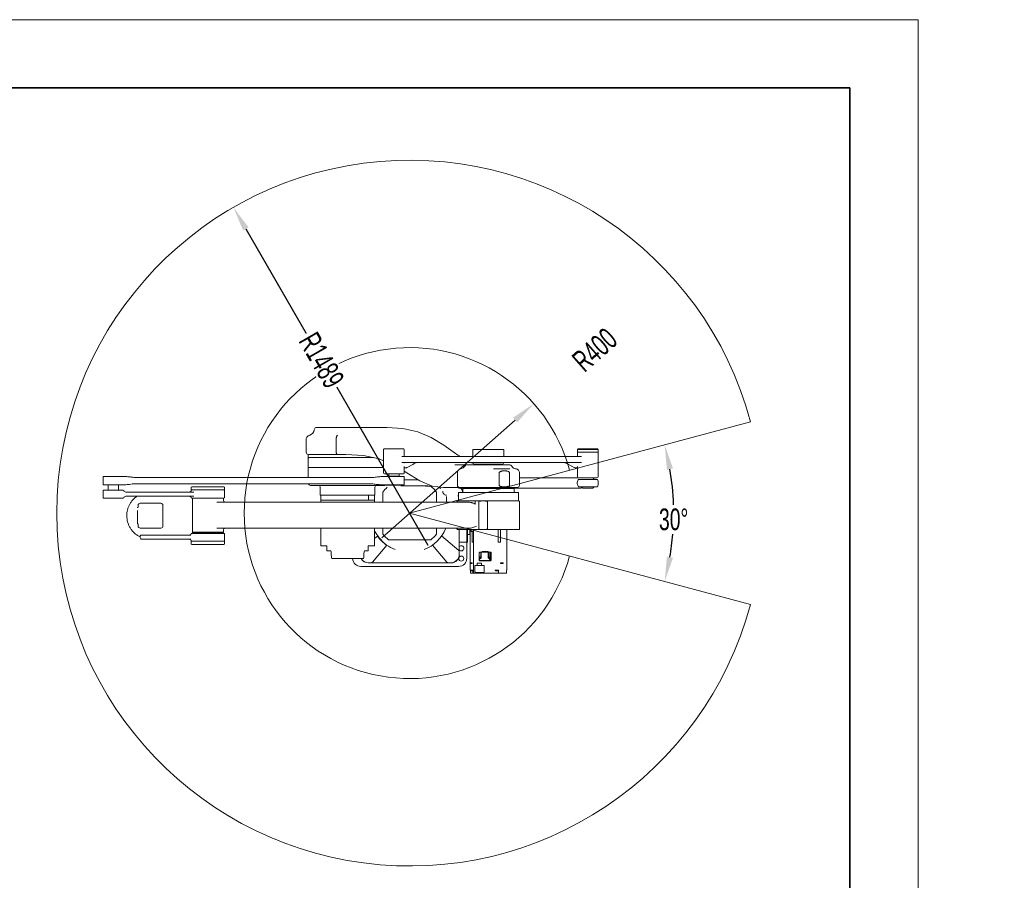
# Model space of a CAD drawing. Header units: millimetres. Extents: x -2477 to 2632, y -1575 to 1890.
# Tile 9 of 9: x 252 to 2632, y -190 to 1890. Entities that reach past the tile are written whole.
import ezdxf

# ---------------------------------------------------------------- set-up
doc = ezdxf.new("R2010")
doc.units = ezdxf.units.MM
doc.header["$PDSIZE"] = -5
doc.layers.get('0').update_dxf_attribs({"lineweight": 35})
for name, color, linetype, lineweight in [('02___PRT_ALL_AXES', 7, 'Continuous', 18), ('尺寸线层', 3, 'Continuous', 18), ('粗实线层', 7, 'Continuous', 35), ('细实线层', 7, 'Continuous', 18)]:
    doc.layers.add(name, color=color, linetype=linetype, lineweight=lineweight)
doc.styles.add('标准', font='txt', dxfattribs={"width": 0.667})
doc.dimstyles.new('标准', dxfattribs={"dimscale": 15, "dimtxt": 3.5, "dimasz": 4, "dimexe": 2, "dimexo": 0, "dimtad": 1, "dimdsep": 46, "dimtxsty": '标准', "dimblk": '_CAXARROW', "dimcen": 0, "dimdle": 6, "dimazin": 2, "dimtfac": 0.707107, "dimtdec": 3, "dimtmove": 2, "dimatfit": 3, "dimfxl": 1, "dimfrac": 2, "dimtolj": 1, "dimarcsym": 1})

# ---------------------------------------------------------------- blocks, each defined once
blk = doc.blocks.new('*X26')
at = {"layer": '粗实线层'}
for p, q in [((138.5, 95), (-138.5, 95)), ((138.5, -95), (138.5, 95))]:
    blk.add_line(p, q, dxfattribs=at)
at = {"layer": '细实线层'}
for p, q in [((148.5, 105), (-148.5, 105)), ((148.5, -105), (148.5, 105))]:
    blk.add_line(p, q, dxfattribs=at)
blk = doc.blocks.new('_CAXARROW')
blk.add_hatch(color=0).paths.add_polyline_path([(0, 0), (-1, 0.125), (-1, -0.125)], flags=0)
blk = doc.blocks.new('*D47')
at = {"layer": 'Defpoints', "color": 0, "transparency": 16777216}
for p in [(2631.6, 1082.5), (1830, 753), (1194.3, 697.4), (1194.3, 697.4), (2631.6, 312.3)]:
    blk.add_point(p, dxfattribs=at)
at = {"layer": '尺寸线层', "color": 0, "linetype": 'Continuous', "lineweight": -2, "transparency": 16777216}
for start, end in [(1.8062, 9.6108), (350.3892, 355.4037)]:
    blk.add_arc((1194.3, 697.4), 638.1, start, end, dxfattribs=at)
at = {"layer": '尺寸线层', "color": 0, "lineweight": -2, "transparency": 16777216, "xscale": 60, "yscale": 60, "zscale": 60}
for p, rotation in [((1810.7, 862.5), 102.3054065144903), ((1810.7, 532.2), 257.6945934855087)]:
    blk.add_blockref('_CAXARROW', p, dxfattribs=dict(at, rotation=rotation))
at = {"layer": '尺寸线层', "color": 0, "transparency": 16777216, "insert": (1832.3, 681.9), "char_height": 52.5, "attachment_point": 5, "style": '标准', "bg_fill": 3, "box_fill_scale": 1.1, "bg_fill_color": 256, "bg_fill_true_color": 13158600, "bg_fill_transparency": 0}
blk.add_mtext('\\A1;30°', dxfattribs=at)
blk = doc.blocks.new('*D48')
at = {"layer": 'Defpoints', "color": 0, "transparency": 16777216}
for p in [(1494.3, 962), (1194.3, 697.4)]:
    blk.add_point(p, dxfattribs=at)
at = {"layer": '尺寸线层', "color": 0, "linetype": 'Continuous', "lineweight": -2, "transparency": 16777216}
blk.add_line((1126.8, 637.9), (1449.3, 922.3), dxfattribs=at)
at = {"layer": '尺寸线层', "color": 0, "lineweight": -2, "transparency": 16777216, "xscale": 60, "yscale": 60, "zscale": 60, "rotation": 41.41767303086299}
blk.add_blockref('_CAXARROW', (1494.3, 962), dxfattribs=at)
at = {"layer": '尺寸线层', "color": 0, "transparency": 16777216, "insert": (1641.7, 1092), "char_height": 52.5, "attachment_point": 5, "rotation": 41.4177, "style": '标准', "bg_fill": 3, "box_fill_scale": 1.1, "bg_fill_color": 256, "bg_fill_true_color": 13158600, "bg_fill_transparency": 0}
blk.add_mtext('\\A1;R400', dxfattribs=at)
blk = doc.blocks.new('*D46')
at = {"layer": 'Defpoints', "color": 0, "transparency": 16777216}
for p in [(768.3, 1436.3), (1194.3, 697.4)]:
    blk.add_point(p, dxfattribs=at)
at = {"layer": '尺寸线层', "color": 0, "linetype": 'Continuous', "lineweight": -2, "transparency": 16777216}
for p, q in [((798.2, 1384.3), (946.4, 1127.3)), ((1239.3, 619.4), (1016.2, 1006.4))]:
    blk.add_line(p, q, dxfattribs=at)
at = {"layer": '尺寸线层', "color": 0, "lineweight": -2, "transparency": 16777216, "xscale": 60, "yscale": 60, "zscale": 60, "rotation": 119.9679572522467}
blk.add_blockref('_CAXARROW', (768.3, 1436.3), dxfattribs=at)
at = {"layer": '尺寸线层', "color": 0, "transparency": 16777216, "insert": (981.3, 1066.9), "char_height": 52.5, "attachment_point": 5, "rotation": 299.968, "style": '标准', "bg_fill": 3, "box_fill_scale": 1.1, "bg_fill_color": 256, "bg_fill_true_color": 13158600, "bg_fill_transparency": 0}
blk.add_mtext('\\A1;R1489', dxfattribs=at)

msp = doc.modelspace()

# ---------------------------------------------------------------- linework, layer by layer
at = {"layer": '02___PRT_ALL_AXES', "color": 7, "linetype": 'Continuous'}
for p, q in [((969.115, 904.389), (1138.753, 904.389)), ((1138.753, 904.389), (1138.753, 904.389)), ((944.326, 844.389), (944.326, 875.588)), ((1016.969, 844.389), (1016.969, 875.678)), ((949.326, 831.389), (949.326, 839.389)), ((1040.37, 839.389), (949.326, 839.389)), ((1132.314, 852.389), (1131.314, 851.389)), ((1131.314, 851.389), (1131.314, 794.389)), ((1132.315, 852.389), (1139.255, 852.389)), ((1139.271, 852.389), (1180.314, 852.389)), ((1175.125, 834.389), (1609.274, 834.389)), ((1180.314, 852.389), (1181.314, 851.389)), ((1181.314, 851.389), (1181.314, 834.389)), ((1305.243, 841.766), (1305.247, 841.764)), ((1315.23, 834.389), (1313.741, 835.503)), ((1313.741, 835.503), (1313.741, 835.503)), ((1347.21, 835.11), (1347.029, 834.872)), ((1422.21, 851.389), (1347.21, 851.389)), ((1347.21, 851.389), (1347.21, 834.389)), ((1422.21, 851.389), (1422.21, 834.389)), ((1601.019, 852.389), (1600.019, 851.389)), ((1600.019, 851.389), (1650.019, 851.389)), ((1600.019, 851.389), (1600.019, 834.389)), ((1650.019, 844.389), (1600.026, 844.389)), ((1601.02, 852.389), (1607.96, 852.389)), ((1608.053, 852.389), (1607.975, 852.389)), ((1608.053, 852.389), (1610.673, 852.389)), ((1610.673, 852.389), (1641.9, 852.389)), ((1643.858, 852.389), (1641.9, 852.389)), ((1643.858, 852.389), (1649.019, 852.389)), ((1649.019, 852.389), (1650.019, 851.389)), ((1650.019, 851.389), (1650.019, 785.389)), ((950.326, 831.389), (949.326, 830.389)), ((949.326, 830.389), (949.326, 808.389)), ((949.327, 831.389), (1106.588, 831.389)), ((1095.525, 831.389), (1097.206, 831.389)), ((1609.274, 819.389), (1175.125, 819.389)), ((1181.314, 809.557), (1181.311, 809.889)), ((1181.314, 809.56), (1181.314, 794.389)), ((1188.494, 807.99), (1202.223, 815.236)), ((1303.798, 814.389), (1436.031, 814.389)), ((1328.517, 811.987), (1328.517, 811.987)), ((1347.787, 817.503), (1342.271, 819.389)), ((1347.316, 818.517), (1347.326, 818.492)), ((1347.325, 818.496), (1347.327, 818.492)), ((1347.944, 817.466), (1347.787, 817.503)), ((1417.227, 815.389), (1351.953, 815.389)), ((1359.89, 815), (1357.211, 815.42)), ((1360.21, 814.97), (1359.89, 815)), ((1360.21, 814.389), (1360.21, 815.389)), ((1395.352, 814.389), (1395.352, 815.389)), ((1399.596, 814.389), (1399.596, 815.389)), ((1409.21, 814.389), (1409.21, 815.389)), ((1577.881, 815.218), (1592.045, 807.972)), ((454.128, 785.689), (453.128, 784.689)), ((503.666, 785.689), (454.129, 785.689)), ((950.326, 807.389), (949.326, 808.389)), ((949.326, 807.389), (949.326, 783.189)), ((949.328, 807.389), (1131.314, 807.389)), ((1180.313, 785.689), (1130.776, 785.689)), ((1133.314, 792.389), (1179.315, 792.389)), ((1143.814, 792.389), (1143.814, 786.889)), ((1144.314, 786.389), (1143.814, 786.889)), ((1168.314, 786.389), (1144.315, 786.389)), ((1146.314, 786.389), (1146.314, 785.689)), ((1166.314, 786.389), (1166.314, 785.689)), ((1168.314, 786.389), (1168.814, 786.889)), ((1168.814, 792.389), (1168.814, 786.889)), ((1180.314, 785.689), (1181.314, 784.689)), ((1181.314, 806.889), (1184.065, 806.889)), ((1309.71, 764.389), (1309.71, 794.82)), ((1309.71, 794.82), (1309.71, 794.82)), ((1317.903, 804.659), (1317.896, 804.658)), ((1317.896, 804.658), (1317.896, 804.658)), ((1397.164, 804.389), (1436.078, 804.389)), ((1410.485, 764.389), (1410.485, 794.389)), ((1435.915, 764.389), (1435.915, 794.389)), ((1450.509, 804.434), (1450.509, 804.434)), ((1459.71, 764.389), (1459.71, 794.461)), ((1596.536, 806.889), (1600.019, 806.889)), ((1600.019, 807.26), (1600.019, 785.389)), ((453.128, 784.689), (453.128, 766.689)), ((454.128, 765.689), (453.128, 766.689)), ((454.129, 765.689), (498.857, 765.689)), ((465.628, 753.189), (465.628, 765.689)), ((490.628, 753.189), (490.628, 765.689)), ((1099.822, 783.189), (530.749, 783.189)), ((530.749, 768.189), (1099.822, 768.189)), ((1134.324, 764.389), (954.327, 764.389)), ((1130.776, 765.689), (1180.313, 765.689)), ((1137.814, 765.689), (1137.814, 764.689)), ((1174.814, 764.689), (1137.815, 764.689)), ((1236.326, 763.389), (1172.719, 763.389)), ((1174.814, 765.689), (1174.814, 764.689)), ((1180.314, 765.689), (1181.314, 766.689)), ((1181.314, 766.689), (1181.314, 784.689)), ((1215.223, 777.389), (1181.314, 777.389)), ((1232.326, 762.389), (1245.132, 762.389)), ((1603.019, 782.389), (1459.71, 782.389)), ((1599.888, 773.438), (1601.239, 777.603)), ((1599.888, 766.34), (1601.239, 762.176)), ((1601.696, 778.889), (1601.239, 777.603)), ((1601.696, 778.889), (1648.343, 778.889)), ((1647.019, 782.389), (1603.019, 782.389)), ((454.128, 753.189), (453.128, 752.189)), ((453.128, 752.189), (453.128, 734.189)), ((454.129, 753.189), (502.211, 753.189)), ((502.212, 753.189), (503.198, 752.356)), ((507.943, 748.191), (508.077, 748.189)), ((508.077, 738.189), (507.952, 738.188)), ((508.077, 748.189), (672.882, 748.189)), ((672.882, 738.189), (508.077, 738.189)), ((667.44, 753.189), (666.454, 752.356)), ((667.524, 761.189), (666.524, 760.189)), ((666.524, 760.189), (666.524, 753.689)), ((667.024, 753.189), (666.524, 753.689)), ((746.524, 753.689), (666.524, 753.689)), ((667.524, 761.189), (745.524, 761.189)), ((745.524, 761.189), (746.524, 760.189)), ((745.524, 753.189), (746.524, 752.189)), ((746.024, 753.189), (746.524, 753.689)), ((746.524, 760.189), (746.524, 753.689)), ((746.524, 752.189), (746.524, 734.189)), ((978.326, 740.389), (978.326, 760.389)), ((978.326, 740.389), (1110.326, 740.389)), ((979.326, 728.389), (979.326, 740.389)), ((1095.075, 740.056), (1095.132, 739.889)), ((1095.132, 728.389), (1095.132, 740.389)), ((1109.326, 728.389), (1109.326, 740.389)), ((1110.326, 740.389), (1110.326, 760.389)), ((1129.326, 723.689), (1129.326, 748.195)), ((1259.326, 748.195), (1259.326, 723.689)), ((1276.498, 759.389), (1454.709, 759.389)), ((1283.126, 737.86), (1283.126, 723.689)), ((1312.21, 747.189), (1457.21, 747.189)), ((1312.21, 747.189), (1312.21, 727.189)), ((1322.96, 757.389), (1312.299, 757.389)), ((1322.71, 757.189), (1446.71, 757.189)), ((1322.71, 757.189), (1322.71, 747.189)), ((1322.96, 759.389), (1322.96, 757.189)), ((1446.46, 759.389), (1446.46, 757.189)), ((1608.436, 757.389), (1446.46, 757.389)), ((1446.71, 757.189), (1446.71, 747.189)), ((1457.21, 747.189), (1457.21, 727.189)), ((1648.343, 760.889), (1601.696, 760.889)), ((1612.822, 757.389), (1637.217, 757.389)), ((454.128, 733.189), (453.128, 734.189)), ((454.128, 733.189), (502.212, 733.189)), ((502.212, 733.189), (503.198, 734.022)), ((537.901, 711.189), (537.901, 716.189)), ((579.105, 721.189), (542.9, 721.189)), ((579.228, 721.189), (592.893, 721.189)), ((597.892, 716.189), (597.892, 710.189)), ((597.997, 716.189), (597.997, 666.189)), ((667.44, 733.189), (666.454, 734.022)), ((745.523, 733.189), (667.441, 733.189)), ((669.024, 651.189), (669.024, 733.189)), ((727.97, 723.689), (1337.178, 723.689)), ((744.024, 728.689), (744.024, 733.189)), ((745.524, 733.189), (746.524, 734.189)), ((979.326, 728.389), (979.326, 723.689)), ((979.326, 728.389), (1109.326, 728.389)), ((1109.326, 723.689), (1109.326, 728.389)), ((1308.71, 723.689), (1308.71, 725.189)), ((1310.712, 727.189), (1457.71, 727.189)), ((1352.378, 725.189), (1352.378, 718.689)), ((1361.417, 659.189), (1361.417, 725.189)), ((1382.643, 659.189), (1382.643, 725.189)), ((1459.71, 659.189), (1459.71, 725.189)), ((536.278, 672.189), (536.278, 704.022)), ((537.901, 666.189), (537.901, 671.189)), ((542.9, 661.189), (592.893, 661.189)), ((546.106, 644.189), (665.712, 644.189)), ((667.44, 649.189), (666.454, 648.356)), ((666.454, 648.356), (682.517, 648.356)), ((667.441, 649.189), (745.523, 649.189)), ((744.023, 651.189), (669.026, 651.189)), ((682.517, 648.356), (683.108, 649.189)), ((683.489, 649.189), (682.949, 648.189)), ((682.949, 648.189), (746.524, 648.189)), ((687.524, 649.189), (687.524, 651.189)), ((725.524, 649.189), (725.524, 651.189)), ((1337.178, 660.689), (727.97, 660.689)), ((744.024, 651.189), (744.024, 655.689)), ((745.524, 649.189), (746.524, 648.189)), ((746.524, 630.189), (746.524, 648.189)), ((979.326, 660.689), (979.326, 619.389)), ((1109.326, 619.389), (1109.326, 660.689)), ((1120.228, 637.938), (1111.573, 650.733)), ((1129.326, 646.583), (1129.326, 659.389)), ((1259.326, 659.389), (1259.326, 646.583)), ((1308.71, 659.189), (1308.71, 660.689)), ((1309.388, 657.689), (1459.032, 657.689)), ((1314.326, 605.146), (1314.326, 657.689)), ((1332.333, 657.689), (1332.333, 588.389)), ((1334.333, 657.689), (1334.333, 627.389)), ((1334.333, 645.699), (1335.633, 645.699)), ((1339.631, 645.689), (1335.633, 645.689)), ((1338.633, 656.389), (1340.386, 656.389)), ((1339.637, 645.689), (1339.632, 645.689)), ((1339.633, 656.389), (1339.633, 646.689)), ((1340.386, 645.698), (1339.633, 645.689)), ((1339.637, 645.689), (1339.634, 645.689)), ((1340.386, 657.689), (1340.386, 577.439)), ((1342.989, 653.689), (1342.989, 657.689)), ((1348.56, 653.189), (1343.489, 653.189)), ((1345.346, 627.189), (1345.346, 653.189)), ((1348.56, 552.189), (1348.56, 657.689)), ((1408.427, 627.189), (1408.427, 657.689)), ((1413.976, 657.689), (1413.976, 627.189)), ((1429.035, 559.189), (1429.035, 657.689)), ((542.994, 640.276), (542.994, 639.189)), ((543.106, 641.902), (543.106, 642.189)), ((547.518, 634.189), (665.712, 634.189)), ((667.44, 629.189), (666.454, 630.022)), ((667.024, 629.189), (666.524, 628.689)), ((666.524, 622.189), (666.524, 628.689)), ((667.524, 621.189), (666.524, 622.189)), ((667.024, 629.189), (746.023, 629.189)), ((745.524, 621.189), (667.524, 621.189)), ((745.524, 629.189), (746.524, 630.189)), ((745.524, 621.189), (746.524, 622.189)), ((746.024, 629.189), (746.524, 628.689)), ((746.524, 622.189), (746.524, 628.689)), ((1104.297, 578.461), (1139.241, 620.105)), ((1116.999, 642.254), (1109.326, 635.816)), ((1116.855, 641.546), (1117.284, 641.905)), ((1138.864, 620.357), (1138.491, 619.912)), ((1156.357, 632.389), (1143.52, 632.389)), ((1245.132, 632.389), (1156.357, 632.389)), ((1249.343, 620.204), (1284.37, 578.461)), ((1313.255, 607.359), (1271.659, 642.261)), ((1314.333, 627.389), (1334.333, 627.389)), ((1345.346, 627.189), (1348.56, 627.189)), ((1408.427, 627.189), (1413.976, 627.189)), ((979.576, 618.389), (979.576, 618.728)), ((979.577, 618.389), (994.326, 618.389)), ((994.326, 606.389), (994.326, 618.389)), ((994.326, 606.389), (1002.429, 606.389)), ((1084.109, 603.389), (1084.169, 603.389)), ((1084.169, 603.389), (1084.227, 604.494)), ((1086.224, 606.389), (1094.326, 606.389)), ((1094.326, 618.389), (1109.076, 618.389)), ((1094.326, 606.389), (1094.326, 618.389)), ((1109.076, 618.389), (1109.076, 618.728)), ((1314.326, 605.126), (1314.326, 605.148)), ((1314.326, 605.126), (1314.326, 605.122)), ((1314.326, 605.122), (1314.326, 605.056)), ((1314.326, 597.389), (1314.326, 605.061)), ((1314.333, 612.893), (1314.333, 605.056)), ((1314.333, 597.389), (1314.333, 596.889)), ((1362.652, 601.189), (1362.652, 587.962)), ((1364.623, 603.189), (1389.315, 603.189)), ((1366.258, 603.189), (1366.258, 590.189)), ((1367.075, 590.189), (1367.075, 603.189)), ((1384.189, 604.189), (1369.724, 604.189)), ((1369.724, 603.189), (1369.724, 604.189)), ((1370.541, 603.189), (1370.541, 604.189)), ((1380.99, 603.189), (1380.99, 604.189)), ((1382.144, 603.189), (1382.144, 604.189)), ((1383.833, 603.189), (1383.833, 590.189)), ((1384.189, 603.189), (1384.189, 604.189)), ((1384.987, 590.189), (1384.987, 603.189)), ((1385.323, 603.189), (1385.323, 590.189)), ((1389.266, 601.189), (1389.266, 587.189)), ((1391.286, 584.189), (1391.286, 601.189)), ((1081.399, 587.389), (1007.254, 587.389)), ((1094.326, 577.389), (1101.999, 577.389)), ((1114.334, 576.889), (1094.333, 576.889)), ((1102.06, 577.39), (1101.994, 577.389)), ((1102.065, 577.39), (1102.06, 577.39)), ((1102.065, 577.39), (1102.087, 577.389)), ((1102.084, 577.389), (1286.6, 577.389)), ((1274.328, 576.889), (1114.339, 576.889)), ((1294.333, 576.889), (1274.333, 576.889)), ((1286.587, 577.39), (1286.591, 577.39)), ((1286.591, 577.39), (1286.672, 577.389)), ((1286.668, 577.389), (1294.326, 577.389)), ((1340.386, 575.189), (1340.386, 559.189)), ((1340.387, 577.439), (1345.161, 577.439)), ((1340.387, 575.189), (1345.161, 575.189)), ((1340.867, 575.439), (1340.867, 577.439)), ((1340.868, 575.439), (1345.161, 575.439)), ((1341.074, 575.189), (1341.074, 575.439)), ((1345.161, 575.189), (1345.161, 577.439)), ((1367.86, 576.689), (1357.861, 576.689)), ((1357.861, 570.689), (1357.861, 576.689)), ((1362.315, 587.189), (1362.315, 584.189)), ((1362.554, 587.896), (1363.132, 587.189)), ((1363.132, 587.189), (1364.118, 587.189)), ((1363.132, 584.189), (1363.132, 587.189)), ((1364.286, 588.189), (1363.301, 588.189)), ((1363.782, 590.339), (1364.399, 590.339)), ((1363.782, 590.039), (1363.782, 590.339)), ((1363.782, 590.039), (1364.399, 590.039)), ((1363.833, 590.039), (1363.833, 590.339)), ((1386.79, 583.189), (1364.118, 583.189)), ((1364.286, 582.189), (1389.315, 582.189)), ((1364.349, 590.914), (1364.645, 590.914)), ((1364.349, 590.339), (1364.349, 590.914)), ((1364.349, 589.464), (1364.349, 590.039)), ((1364.645, 589.464), (1364.349, 589.464)), ((1364.399, 590.339), (1364.399, 590.914)), ((1364.399, 589.464), (1364.399, 590.039)), ((1364.645, 590.914), (1364.645, 590.339)), ((1364.645, 590.339), (1365.211, 590.339)), ((1365.211, 590.039), (1364.645, 590.039)), ((1364.645, 590.039), (1364.645, 589.464)), ((1365.211, 590.339), (1365.211, 590.039)), ((1367.861, 570.689), (1367.861, 576.689)), ((1386.454, 590.339), (1387.071, 590.339)), ((1386.454, 590.039), (1386.454, 590.339)), ((1386.454, 590.039), (1387.071, 590.039)), ((1386.505, 590.039), (1386.505, 590.339)), ((1386.79, 587.189), (1387.776, 587.189)), ((1388.281, 588.189), (1386.958, 588.189)), ((1387.021, 590.914), (1387.317, 590.914)), ((1387.021, 590.339), (1387.021, 590.914)), ((1387.021, 589.464), (1387.021, 590.039)), ((1387.317, 589.464), (1387.021, 589.464)), ((1387.071, 590.339), (1387.071, 590.914)), ((1387.071, 589.464), (1387.071, 590.039)), ((1387.317, 590.914), (1387.317, 590.339)), ((1387.317, 590.339), (1387.883, 590.339)), ((1387.883, 590.039), (1387.317, 590.039)), ((1387.317, 590.039), (1387.317, 589.464)), ((1387.776, 587.189), (1388.592, 587.896)), ((1387.776, 587.189), (1387.776, 584.189)), ((1387.883, 590.339), (1387.883, 590.039)), ((1388.93, 584.189), (1388.93, 587.189)), ((1414.162, 577.439), (1419.932, 577.439)), ((1414.162, 577.439), (1414.162, 575.189)), ((1414.162, 575.189), (1419.932, 575.189)), ((1414.797, 575.439), (1414.797, 577.439)), ((1414.798, 575.439), (1419.297, 575.439)), ((1415.004, 575.189), (1415.004, 575.439)), ((1419.297, 575.439), (1419.297, 577.439)), ((1419.932, 575.189), (1419.932, 577.439)), ((1076.331, 568.389), (1312.333, 568.389)), ((1340.386, 559.189), (1346.756, 559.189)), ((1341.431, 552.189), (1341.431, 559.189)), ((1341.432, 552.189), (1348.53, 552.189)), ((1341.964, 558.189), (1341.964, 559.189)), ((1341.964, 558.189), (1346.756, 558.189)), ((1346.756, 552.189), (1346.756, 559.189)), ((1348.561, 552.189), (1427.989, 552.189)), ((1352.223, 555.689), (1352.223, 570.689)), ((1374.479, 570.689), (1352.225, 570.689)), ((1354.223, 553.689), (1372.508, 553.689)), ((1374.479, 555.689), (1374.479, 570.689)), ((1400.486, 559.189), (1408.954, 559.189)), ((1402.053, 558.189), (1402.053, 559.189)), ((1402.054, 558.189), (1407.053, 558.189)), ((1407.053, 558.189), (1407.053, 559.189)), ((1408.954, 552.189), (1408.954, 559.189)), ((1427.983, 559.189), (1429.035, 559.189)), ((1427.99, 559.189), (1427.99, 552.189))]:
    msp.add_line(p, q, dxfattribs=at)
for points in [[(1305.243, 841.766), (1276.869, 861.817), (1246.529, 880.192), (1213.773, 893.694), (1177.87, 901.753), (1138.753, 904.389)], [(951.441, 885.166), (950.523, 884.839), (949.2, 884.176), (947.917, 883.265), (946.741, 882.105), (945.739, 880.713), (944.97, 879.118), (944.485, 877.36), (944.327, 875.588)], [(964.16, 900.066), (963.878, 898.513), (962.442, 894.471), (960.094, 890.878), (956.967, 887.937), (953.236, 885.813), (951.441, 885.166)], [(1040.37, 839.389), (1082.608, 836.672), (1120.665, 828.288), (1131.314, 823.897)], [(1181.355, 834.389), (1181.138, 834.407), (1180.531, 834.636), (1180.373, 834.766)], [(1313.741, 835.503), (1311.145, 837.528), (1307.861, 839.95), (1305.247, 841.764)], [(1347.029, 834.872), (1346.453, 834.507), (1345.814, 834.389)], [(1602.195, 834.425), (1602.233, 834.457), (1602.054, 834.399), (1601.949, 834.389)], [(1180.404, 819.057), (1180.368, 819.007), (1180.448, 819.082), (1180.762, 819.266), (1181.288, 819.387), (1181.371, 819.389)], [(1202.223, 815.236), (1205.513, 816.944), (1209.325, 818.852), (1210.441, 819.389)], [(1328.517, 811.987), (1326.866, 809.745), (1323.476, 806.852), (1319.408, 805.017), (1317.896, 804.658)], [(1345.814, 819.389), (1346.356, 819.305), (1346.937, 818.989), (1347.245, 818.644), (1347.316, 818.517)], [(1347.327, 818.492), (1347.755, 817.673), (1348.87, 816.452), (1350.322, 815.662), (1351.953, 815.389)], [(1450.509, 804.434), (1448.354, 804.82), (1445.389, 806.081), (1442.873, 808.079), (1440.984, 810.665), (1440.599, 811.442)], [(1569.546, 819.389), (1570.569, 818.89), (1574.425, 816.971), (1577.881, 815.218)], [(1181.314, 798.468), (1187.581, 794.728), (1218.656, 775.235), (1249.024, 762.782), (1276.498, 759.389)], [(1317.897, 804.658), (1316.901, 804.42), (1315.704, 803.984), (1314.481, 803.345), (1313.3, 802.496), (1312.22, 801.445), (1311.278, 800.196), (1310.518, 798.757), (1309.986, 797.149), (1309.728, 795.405), (1309.711, 794.82)], [(1459.71, 794.461), (1459.569, 796.138), (1459.108, 797.88), (1458.379, 799.447), (1457.435, 800.811), (1456.33, 801.956), (1455.113, 802.876), (1453.84, 803.569), (1452.605, 804.034), (1451.519, 804.298), (1450.765, 804.409), (1450.509, 804.434)], [(542.993, 639.189), (543.052, 638.387), (543.519, 636.845), (544.412, 635.548), (545.635, 634.641), (547.039, 634.218), (547.519, 634.189)]]:
    msp.add_lwpolyline(points, dxfattribs=at)
msp.add_circle((1319.033, 587.389), 6.25, dxfattribs=at)
for centre, radius, start, end in [((969.114, 899.389), 5, 90, 172.224554), ((1011.336, 875.682), 5.633, 359.963264, 2.729483), ((949.326, 844.389), 5, 180, 270), ((1021.356, 838.789), 0.6, 90, 180), ((1033.156, 838.789), 0.6, 0, 90), ((1608.053, 851.889), 0.5, 90, 98.232314), ((1643.858, 851.889), 0.5, 58.200189, 90), ((1332.789, 809.389), 5, 90, 148.697922), ((1417.226, 820.389), 5, 270, 348.325072), ((1436.04, 809.389), 5, 24.243039, 90), ((1622.299, 805.914), 22.337, 169.747931, 174.114815), ((1133.314, 794.389), 2, 180, 270), ((1179.314, 794.389), 2, 270, 0), ((1603.019, 785.389), 3, 180, 270), ((1647.019, 785.389), 3, 270, 0), ((499.316, 901.838), 136.15, 276.223584, 278.728824), ((503.191, 649.575), 136.114, 82.941396, 84.744969), ((503.189, 649.556), 136.134, 82.106207, 82.941385), ((503.185, 649.533), 136.156, 81.271116, 82.106201), ((954.326, 769.389), 5, 193.979813, 270), ((974.326, 760.389), 4, 0, 90), ((1114.326, 760.389), 4, 90, 180), ((1131.256, 649.54), 136.15, 96.223584, 98.728824), ((1131.256, 901.838), 136.15, 261.271176, 263.776416), ((1134.326, 769.389), 5, 270, 311.615406), ((1236.326, 753.389), 10, 64.373943, 90), ((1194.326, 697.389), 82.5, 38.01228, 51.98772), ((1314.71, 764.389), 5, 180, 270), ((1454.71, 764.389), 5, 270, 0), ((1625.019, 769.889), 17.465, 31.018602, 45.702003), ((1625.019, 769.889), 25, 338.899804, 21.100196), ((508.128, 753.189), 5, 189.594068, 270), ((508.128, 733.189), 5, 90, 170.405932), ((661.524, 753.189), 5, 270, 350.405932), ((661.524, 733.189), 5, 9.594068, 90), ((1194.326, 697.389), 82.5, 130.935863, 141.98772), ((1194.326, 697.389), 95, 38.045089, 42.082025), ((1283.126, 749.86), 9, 176.611643, 270), ((1313.126, 739.36), 1.5, 127.891291, 232.107051), ((1313.126, 749.86), 9, 342.638622, 48.380228), ((1625.019, 769.889), 17.465, 211.018602, 225.702003), ((1625.019, 769.889), 17.465, 314.297997, 328.981398), ((542.901, 716.189), 5, 90.005667, 180.003791), ((592.892, 716.189), 5, 359.996203, 89.994338), ((592.997, 716.189), 5, 359.996203, 89.994338), ((749.024, 728.689), 5, 180, 253.795236), ((1310.71, 725.189), 2, 90, 180), ((1367.625, 706.719), 19.832, 98.22605, 99.908922), ((1457.71, 725.189), 2, 0, 90), ((537.401, 710.189), 1, 90.009055, 180.000379), ((537.278, 672.189), 1, 179.999621, 269.990945), ((542.901, 666.189), 5, 179.996221, 269.994345), ((544.981, 642.189), 1.875, 103.225464, 180.00307), ((592.997, 666.189), 5, 270.005649, 0.003784), ((661.524, 649.189), 5, 270, 350.405932), ((688.852, 664.109), 16.979, 248.095092, 249.655685), ((749.024, 655.689), 5, 90, 180), ((2960.689, 2333.891), 2500, 222.220969, 222.264978), ((1095.893, 641.893), 18, 29.414246, 41.871506), ((1194.326, 697.389), 82.5, 218.01228, 231.98772), ((1194.326, 697.389), 95, 291.659156, 337.204348), ((1194.326, 697.389), 82.5, 308.01228, 321.98772), ((1310.71, 659.189), 2, 180, 228.590378), ((1338.633, 646.689), 1, 270, 360), ((1343.489, 653.689), 0.5, 180, 270), ((1367.95, 679.592), 21.791, 258.281026, 260.123948), ((1367.35, 676.045), 18.194, 260.068724, 260.576292), ((1457.71, 659.189), 2, 311.409622, 0), ((567.481, 691.033), 56.83, 244.2166, 244.456469), ((661.524, 629.189), 5, 9.594068, 90), ((980.326, 619.389), 1, 180, 270), ((1108.326, 619.389), 1, 270, 360), ((1194.326, 697.389), 95.5, 215.785271, 234.220728), ((1194.326, 697.389), 95, 218.740943, 248.342352), ((1002.428, 604.389), 2, 2.999781, 90), ((1086.224, 604.389), 2, 90, 177.000219), ((1294.326, 597.389), 20, 270, 0), ((1294.333, 596.889), 20, 270, 0), ((1311.326, 605.061), 3, 359.904763, 50), ((1319.033, 612.389), 6.25, 220.611431, 139.388569), ((1007.293, 589.401), 2.039, 183.278039, 268.906564), ((1076.331, 588.389), 20, 182.88897, 270), ((1094.333, 596.889), 20, 208.491909, 270), ((1094.326, 597.389), 20, 210.133963, 270), ((1081.411, 589.337), 1.958, 270, 358.468178), ((1101.999, 580.389), 3, 269.904763, 320), ((1122.701, 576.822), 8.368, 176.108331, 179.54093), ((1265.936, 576.822), 8.398, 0.458775, 3.885795), ((1286.668, 580.389), 3, 220, 270.085427), ((1312.333, 588.389), 20, 270, 0), ((1364.56, 590.196), 1.541, 342.255312, 359.758702), ((1354.224, 555.689), 2, 180.003159, 269.996841)]:
    msp.add_arc(centre, radius, start, end, dxfattribs=at)
for centre, major_axis, ratio, start_param, end_param in [((546.106, 642.189), (3.806, 0), 0.52544678, 1.57079633, 1.99128104), ((1363.132, 587.189), (0, 1), 0.81743882, 0.78539816, 1.57079633), ((1363.132, 587.189), (0.764, 0.764), 0.84373741, 0.70084705, 1.48624522), ((1387.776, 587.189), (0.764, 0.764), 0.84373741, 6.1986342, 6.98403236), ((1387.776, 587.189), (1.154, 0), 0.86652582, 0, 0.78539816)]:
    msp.add_ellipse(centre, major_axis=major_axis, ratio=ratio, start_param=start_param, end_param=end_param, dxfattribs=at)
for points, knots in [([(1019.548, 885.347), (1019.081, 884.954), (1018.254, 883.788), (1017.441, 881.605), (1016.96, 878.911), (1016.914, 876.963), (1016.963, 875.95)], [0, 0, 0, 0, 507.82200108, 1158.74134465, 1930.28225755, 2774.25552351, 2774.25552351, 2774.25552351, 2774.25552351]), ([(1016.969, 844.389), (1016.969, 843.742), (1017.082, 842.523), (1017.509, 841.114), (1018.016, 840.233), (1018.425, 839.764), (1018.876, 839.463), (1019.207, 839.389), (1019.362, 839.389)], [0, 0, 0, 0, 1500.9428114, 2820.62148742, 3374.14279219, 3848.26815024, 4252.22691075, 4610.95883941, 4610.95883941, 4610.95883941, 4610.95883941]), ([(1607.96, 852.389), (1608.117, 852.301), (1608.497, 852.171), (1608.893, 852.139), (1609.108, 852.139)], [0, 0, 0, 0, 2320.11435306, 5090.60884765, 5090.60884765, 5090.60884765, 5090.60884765]), ([(1609.108, 852.139), (1609.359, 852.139), (1609.888, 852.19), (1610.405, 852.311), (1610.673, 852.389)], [0, 0, 0, 0, 2410.78002077, 5098.71899242, 5098.71899242, 5098.71899242, 5098.71899242]), ([(1641.9, 852.389), (1642.147, 852.313), (1642.615, 852.193), (1643.097, 852.139), (1643.32, 852.139)], [0, 0, 0, 0, 2845.52039545, 5297.59240161, 5297.59240161, 5297.59240161, 5297.59240161]), ([(1643.32, 852.139), (1643.416, 852.139), (1643.741, 852.155), (1644.076, 852.25), (1644.26, 852.389)], [0, 0, 0, 0, 1562.46750088, 5305.17395161, 5305.17395161, 5305.17395161, 5305.17395161]), ([(503.666, 785.689), (504.615, 785.689), (508.617, 785.641), (512.617, 785.4), (515.658, 785.118)], [0, 0, 0, 0, 552.41831573, 2330.74074264, 2330.74074264, 2330.74074264, 2330.74074264]), ([(1130.776, 785.689), (1129.654, 785.689), (1124.885, 785.621), (1120.121, 785.283), (1116.496, 784.887)], [0, 0, 0, 0, 622.42040106, 2643.77563654, 2643.77563654, 2643.77563654, 2643.77563654]), ([(1188.494, 807.99), (1187.815, 807.632), (1186.369, 807.077), (1184.83, 806.889), (1184.065, 806.889)], [0, 0, 0, 0, 1422.4269007, 2841.86829201, 2841.86829201, 2841.86829201, 2841.86829201]), ([(1410.485, 794.389), (1410.485, 794.736), (1410.647, 795.421), (1411.214, 796.259), (1411.923, 796.92), (1412.955, 797.624), (1414.347, 798.277), (1416.081, 798.831), (1417.844, 799.219), (1420.213, 799.562), (1423.2, 799.72), (1426.187, 799.562), (1428.556, 799.219), (1430.319, 798.831), (1432.053, 798.277), (1433.445, 797.624), (1434.477, 796.921), (1435.186, 796.259), (1435.754, 795.421), (1435.915, 794.736), (1435.915, 794.389)], [0, 0, 0, 0, 1060.10905978, 2075.20823595, 3052.87624688, 4007.7587606, 5879.09561165, 7725.90737826, 9560.39325623, 11388.24591093, 15033.90831349, 18679.60020104, 20507.48310146, 22341.99238761, 24188.81796459, 26060.24390505, 27015.32668275, 27993.3091902, 29008.5814065, 30068.3133074, 30068.3133074, 30068.3133074, 30068.3133074]), ([(1592.045, 807.972), (1592.736, 807.619), (1594.205, 807.074), (1595.761, 806.889), (1596.536, 806.889)], [0, 0, 0, 0, 2599.70306381, 5197.91214267, 5197.91214267, 5197.91214267, 5197.91214267]), ([(1600.08, 808.204), (1600.071, 808.114), (1600.041, 807.8), (1600.019, 807.484), (1600.019, 807.26)], [0, 0, 0, 0, 1505.28142269, 5233.60189132, 5233.60189132, 5233.60189132, 5233.60189132]), ([(498.857, 765.689), (500.116, 765.689), (505.197, 765.751), (510.275, 766.077), (514.075, 766.491)], [0, 0, 0, 0, 589.5093633, 2380.17144243, 2380.17144243, 2380.17144243, 2380.17144243]), ([(521.672, 767.507), (523.177, 767.704), (526.197, 768.022), (529.232, 768.189), (530.749, 768.189)], [0, 0, 0, 0, 1140.35845269, 2280.64713537, 2280.64713537, 2280.64713537, 2280.64713537]), ([(523.848, 784.113), (524.999, 783.965), (527.301, 783.662), (529.6, 783.349), (530.749, 783.189)], [0, 0, 0, 0, 1122.90631711, 2245.47190329, 2245.47190329, 2245.47190329, 2245.47190329]), ([(1110.594, 784.113), (1108.811, 783.839), (1105.228, 783.42), (1101.624, 783.189), (1099.822, 783.189)], [0, 0, 0, 0, 1277.48277472, 2553.96469819, 2553.96469819, 2553.96469819, 2553.96469819]), ([(1099.822, 768.189), (1101.624, 768.189), (1105.228, 767.958), (1108.811, 767.539), (1110.594, 767.266)], [0, 0, 0, 0, 1324.77926448, 2650.59724872, 2650.59724872, 2650.59724872, 2650.59724872]), ([(1116.496, 766.491), (1117.741, 766.355), (1122.488, 765.9), (1127.26, 765.689), (1130.776, 765.689)], [0, 0, 0, 0, 720.19173347, 2743.14424411, 2743.14424411, 2743.14424411, 2743.14424411]), ([(1435.915, 764.389), (1435.915, 764.068), (1435.697, 763.594), (1435.253, 763.159), (1434.778, 762.794), (1434.133, 762.44), (1433.327, 762.107), (1432.505, 761.841), (1431.398, 761.552), (1429.997, 761.283), (1428.304, 761.062), (1426.04, 760.87), (1423.202, 760.784), (1420.363, 760.87), (1418.1, 761.062), (1416.406, 761.282), (1415.005, 761.551), (1413.898, 761.84), (1413.076, 762.106), (1412.27, 762.438), (1411.626, 762.794), (1411.149, 763.156), (1410.704, 763.592), (1410.485, 764.067), (1410.485, 764.389)], [0, 0, 0, 0, 1333.83567721, 1970.93613503, 2593.60909359, 3814.25875922, 5018.3290799, 6213.50698354, 7403.37984949, 9773.66471393, 12137.60977846, 14498.36754711, 19215.37572299, 23932.41457429, 26293.19623064, 28657.17291227, 31027.49578948, 32217.41001978, 33412.6074141, 34616.72767026, 35837.43069214, 36460.04331839, 37096.57958444, 38435.56201017, 38435.56201017, 38435.56201017, 38435.56201017]), ([(535.316, 738.199), (533.27, 736.796), (529.357, 733.719), (524.143, 728.38), (519.668, 722.407), (516.009, 715.902), (513.229, 708.975), (510.759, 699.35), (510.064, 686.836), (512.636, 674.569), (516.526, 665.426), (520.318, 658.996), (524.914, 653.117), (530.237, 647.885), (536.196, 643.393), (540.528, 640.94), (542.762, 639.861)], [0, 0, 0, 0, 923.50317159, 1846.98053184, 2770.51744559, 3694.05430323, 4617.61204979, 5541.18053027, 7384.38980834, 9227.5888295, 10151.14469157, 11074.68037213, 11998.21731838, 12921.67356227, 13845.23497, 14768.75115434, 14768.75115434, 14768.75115434, 14768.75115434]), ([(1608.436, 757.389), (1608.659, 757.581), (1609.495, 758.347), (1610.234, 759.211), (1610.724, 759.89)], [0, 0, 0, 0, 1433.66622066, 5513.48734385, 5513.48734385, 5513.48734385, 5513.48734385]), ([(1337.178, 723.689), (1338.457, 723.689), (1340.403, 723.508), (1342.985, 723.041), (1344.972, 722.575), (1346.976, 721.999), (1348.984, 721.292), (1350.469, 720.63), (1351.399, 720.046), (1351.842, 719.698), (1352.237, 719.274), (1352.378, 718.886), (1352.378, 718.689)], [0, 0, 0, 0, 3948.00601673, 5998.52230192, 8096.78508691, 10240.62222611, 12428.89707863, 14664.74528383, 15234.64276075, 15811.63379984, 16400.52048826, 17009.39450793, 17009.39450793, 17009.39450793, 17009.39450793]), ([(1353.082, 727.189), (1352.979, 727.189), (1352.815, 727.067), (1352.679, 726.842), (1352.528, 726.483), (1352.41, 725.924), (1352.378, 725.445), (1352.378, 725.189)], [0, 0, 0, 0, 1223.36164797, 2098.51816999, 3168.04673214, 5807.508778, 8849.74904414, 8849.74904414, 8849.74904414, 8849.74904414]), ([(1361.417, 725.189), (1361.417, 725.315), (1361.638, 725.526), (1362.084, 725.739), (1362.706, 725.939), (1363.453, 726.114), (1363.959, 726.21), (1364.212, 726.255)], [0, 0, 0, 0, 1104.43106719, 2230.20881682, 4478.86388398, 6727.18784535, 8975.07561983, 8975.07561983, 8975.07561983, 8975.07561983]), ([(1366.072, 726.499), (1367.476, 726.636), (1369.592, 726.731), (1372.413, 726.758), (1374.529, 726.729), (1376.291, 726.659), (1377.699, 726.562), (1378.752, 726.464), (1379.803, 726.331), (1380.842, 726.148), (1381.709, 725.912), (1382.329, 725.644), (1382.643, 725.362), (1382.643, 725.189)], [0, 0, 0, 0, 4763.93388932, 7146.21276898, 9528.48857448, 11910.77940418, 13102.00342466, 14293.28172883, 15484.65218574, 16676.17270562, 17867.69464069, 18464.18673423, 19046.9072548, 19046.9072548, 19046.9072548, 19046.9072548]), ([(1347.371, 662.53), (1345.677, 661.967), (1342.315, 661.106), (1338.855, 660.689), (1337.178, 660.689)], [0, 0, 0, 0, 2300.71232401, 4463.36365926, 4463.36365926, 4463.36365926, 4463.36365926]), ([(1347.371, 662.53), (1348.805, 663.007), (1351.717, 664.056), (1354.613, 665.142), (1356.097, 665.689)], [0, 0, 0, 0, 2201.94564679, 4505.9650736, 4505.9650736, 4505.9650736, 4505.9650736]), ([(1362.659, 658.463), (1362.419, 658.531), (1362.057, 658.65), (1361.626, 658.861), (1361.417, 659.067), (1361.417, 659.189)], [0, 0, 0, 0, 3088.74288322, 4635.15350367, 6150.69646825, 6150.69646825, 6150.69646825, 6150.69646825]), ([(1368.971, 657.689), (1368.201, 657.72), (1366.664, 657.806), (1365.13, 657.97), (1364.371, 658.096)], [0, 0, 0, 0, 2310.26560842, 4620.64189693, 4620.64189693, 4620.64189693, 4620.64189693]), ([(1382.643, 659.189), (1382.643, 659.035), (1382.446, 658.833), (1382.183, 658.682), (1381.752, 658.481), (1381.071, 658.287), (1380.147, 658.103), (1379.214, 657.969), (1378.277, 657.867), (1377.026, 657.764), (1376.085, 657.714), (1375.458, 657.689)], [0, 0, 0, 0, 1056.62568281, 1596.0286513, 2134.77286395, 4284.71731614, 6434.54097622, 8584.0275478, 10733.30637887, 12882.46050068, 17180.42293503, 17180.42293503, 17180.42293503, 17180.42293503]), ([(543.106, 641.902), (543.106, 641.607), (543.071, 641.179), (543.009, 640.64), (542.991, 640.392), (542.994, 640.276)], [0, 0, 0, 0, 1924.00406672, 2790.1263768, 3542.39274235, 3542.39274235, 3542.39274235, 3542.39274235]), ([(1362.652, 601.189), (1362.652, 601.449), (1362.754, 601.973), (1363.12, 602.529), (1363.52, 602.863), (1363.976, 603.107), (1364.366, 603.189), (1364.623, 603.189)], [0, 0, 0, 0, 2600.47415842, 5191.10463429, 6486.511909, 7778.65972098, 10345.6286671, 10345.6286671, 10345.6286671, 10345.6286671]), ([(1387.295, 603.189), (1387.552, 603.189), (1387.942, 603.107), (1388.398, 602.863), (1388.798, 602.529), (1389.164, 601.973), (1389.266, 601.449), (1389.266, 601.189)], [0, 0, 0, 0, 2637.7582563, 3965.52846051, 5296.6336994, 7958.71710191, 10630.89036858, 10630.89036858, 10630.89036858, 10630.89036858]), ([(1391.286, 601.189), (1391.286, 601.449), (1391.184, 601.974), (1390.746, 602.638), (1390.091, 603.085), (1389.571, 603.189), (1389.315, 603.189)], [0, 0, 0, 0, 2253.99836137, 4498.76842154, 6731.24110037, 8955.52051229, 8955.52051229, 8955.52051229, 8955.52051229]), ([(1362.315, 584.189), (1362.315, 583.929), (1362.417, 583.405), (1362.855, 582.74), (1363.51, 582.294), (1364.03, 582.189), (1364.286, 582.189)], [0, 0, 0, 0, 2235.004966, 4460.85939341, 6674.52006378, 8880.05650808, 8880.05650808, 8880.05650808, 8880.05650808]), ([(1364.497, 588.689), (1364.304, 588.689), (1363.914, 588.768), (1363.423, 589.102), (1363.095, 589.601), (1362.98, 590.189), (1363.095, 590.777), (1363.423, 591.276), (1363.914, 591.611), (1364.304, 591.689), (1364.497, 591.689)], [0, 0, 0, 0, 2049.5751396, 4106.64868907, 6175.39964086, 8252.08427687, 10328.76891287, 12397.51986467, 14454.59341413, 16504.16855373, 16504.16855373, 16504.16855373, 16504.16855373]), ([(1364.118, 583.189), (1363.99, 583.189), (1363.73, 583.242), (1363.403, 583.466), (1363.183, 583.797), (1363.132, 584.059), (1363.132, 584.189)], [0, 0, 0, 0, 2206.12770072, 4421.40288261, 6647.97628542, 8883.77518137, 8883.77518137, 8883.77518137, 8883.77518137]), ([(1367.075, 590.189), (1367.075, 589.799), (1366.922, 589.012), (1366.266, 588.015), (1365.283, 587.346), (1364.503, 587.189), (1364.118, 587.189)], [0, 0, 0, 0, 2228.71988892, 4448.54639019, 6656.20364277, 8855.53818693, 8855.53818693, 8855.53818693, 8855.53818693]), ([(1366.258, 590.189), (1366.258, 589.929), (1366.156, 589.405), (1365.718, 588.74), (1365.063, 588.294), (1364.543, 588.189), (1364.286, 588.189)], [0, 0, 0, 0, 2226.73373544, 4444.35079629, 6649.81922634, 8847.19349619, 8847.19349619, 8847.19349619, 8847.19349619]), ([(1364.497, 591.689), (1364.689, 591.689), (1365.079, 591.611), (1365.571, 591.276), (1365.899, 590.777), (1366.014, 590.189), (1365.899, 589.601), (1365.571, 589.102), (1365.079, 588.768), (1364.689, 588.689), (1364.497, 588.689)], [0, 0, 0, 0, 2052.63357954, 4112.77675831, 6184.61476479, 8264.39829437, 10344.18182395, 12416.01983043, 14476.1630092, 16528.79658874, 16528.79658874, 16528.79658874, 16528.79658874]), ([(1366.101, 590.189), (1366.102, 590.384), (1366.026, 590.778), (1365.695, 591.274), (1365.206, 591.611), (1364.815, 591.689), (1364.623, 591.689)], [0, 0, 0, 0, 2221.30012154, 4435.55473623, 6636.07487487, 8828.90507074, 8828.90507074, 8828.90507074, 8828.90507074]), ([(1364.623, 588.689), (1364.777, 588.689), (1365.089, 588.736), (1365.504, 588.96), (1365.839, 589.293), (1365.98, 589.578), (1366.028, 589.726)], [0, 0, 0, 0, 2200.42817809, 4406.87791716, 6622.36924534, 8847.30408416, 8847.30408416, 8847.30408416, 8847.30408416]), ([(1386.79, 587.189), (1386.405, 587.189), (1385.625, 587.346), (1384.642, 588.015), (1383.986, 589.012), (1383.833, 589.799), (1383.833, 590.189)], [0, 0, 0, 0, 2244.52688979, 4497.54750461, 6762.98742417, 9037.50347439, 9037.50347439, 9037.50347439, 9037.50347439]), ([(1386.958, 588.189), (1386.702, 588.189), (1386.182, 588.294), (1385.527, 588.74), (1385.089, 589.405), (1384.987, 589.929), (1384.987, 590.189)], [0, 0, 0, 0, 2245.19284615, 4498.65599511, 6764.53214959, 9039.7233729, 9039.7233729, 9039.7233729, 9039.7233729]), ([(1385.323, 590.189), (1385.323, 589.957), (1385.405, 589.489), (1385.757, 588.875), (1386.293, 588.418), (1386.737, 588.257), (1386.963, 588.218)], [0, 0, 0, 0, 2272.23825357, 4537.07339356, 6790.78850559, 9036.53836992, 9036.53836992, 9036.53836992, 9036.53836992]), ([(1387.169, 588.689), (1386.976, 588.689), (1386.586, 588.768), (1386.095, 589.102), (1385.767, 589.601), (1385.652, 590.189), (1385.767, 590.777), (1386.095, 591.276), (1386.586, 591.611), (1386.976, 591.689), (1387.169, 591.689)], [0, 0, 0, 0, 2099.18251268, 4206.04492476, 6324.86737591, 8451.81553606, 10578.76369621, 12697.58614736, 14804.44855944, 16903.63107212, 16903.63107212, 16903.63107212, 16903.63107212]), ([(1387.776, 584.189), (1387.776, 584.059), (1387.725, 583.797), (1387.505, 583.465), (1387.178, 583.241), (1386.918, 583.189), (1386.79, 583.189)], [0, 0, 0, 0, 2292.02348965, 4575.1887787, 6845.28996277, 9107.28671082, 9107.28671082, 9107.28671082, 9107.28671082]), ([(1386.958, 582.189), (1387.215, 582.189), (1387.735, 582.294), (1388.39, 582.74), (1388.828, 583.405), (1388.93, 583.929), (1388.93, 584.189)], [0, 0, 0, 0, 2265.23486067, 4538.81385011, 6824.91665144, 9120.4176738, 9120.4176738, 9120.4176738, 9120.4176738]), ([(1387.169, 591.689), (1387.361, 591.689), (1387.751, 591.611), (1388.242, 591.276), (1388.571, 590.777), (1388.686, 590.189), (1388.571, 589.601), (1388.242, 589.102), (1387.751, 588.768), (1387.361, 588.689), (1387.169, 588.689)], [0, 0, 0, 0, 2102.29446063, 4212.28020578, 6334.24372025, 8464.34498972, 10594.4462592, 12716.40977367, 14826.39551881, 16928.68997945, 16928.68997945, 16928.68997945, 16928.68997945]), ([(1387.295, 588.689), (1387.392, 588.689), (1387.585, 588.707), (1387.865, 588.794), (1388.12, 588.937), (1388.345, 589.124), (1388.532, 589.352), (1388.714, 589.699), (1388.812, 590.19), (1388.697, 590.778), (1388.367, 591.275), (1387.877, 591.611), (1387.487, 591.689), (1387.295, 591.689)], [0, 0, 0, 0, 1407.9207706, 2817.45569055, 4230.34002075, 5647.78195817, 7066.46053006, 8490.39811272, 11332.36994229, 14173.09747942, 17004.81466558, 19818.96921041, 22623.29332347, 22623.29332347, 22623.29332347, 22623.29332347]), ([(1389.266, 587.189), (1389.266, 587.319), (1389.215, 587.581), (1388.996, 587.914), (1388.669, 588.137), (1388.409, 588.189), (1388.281, 588.189)], [0, 0, 0, 0, 2285.70180464, 4562.04550812, 6825.91886235, 9081.48370791, 9081.48370791, 9081.48370791, 9081.48370791]), ([(1389.315, 582.189), (1389.571, 582.189), (1390.091, 582.294), (1390.746, 582.74), (1391.184, 583.405), (1391.286, 583.929), (1391.286, 584.189)], [0, 0, 0, 0, 2270.76243012, 4549.88935014, 6841.57064234, 9142.67308888, 9142.67308888, 9142.67308888, 9142.67308888]), ([(1372.508, 553.689), (1372.764, 553.689), (1373.284, 553.794), (1373.939, 554.24), (1374.377, 554.905), (1374.479, 555.429), (1374.479, 555.689)], [0, 0, 0, 0, 2300.61514148, 4609.70473711, 6931.51375171, 9262.86777641, 9262.86777641, 9262.86777641, 9262.86777641])]:
    msp.add_open_spline(points, degree=3, knots=knots, dxfattribs=at)
for points in [[(1599.888, 773.438), (1599.519, 772.299), (1599.145, 769.889), (1599.519, 767.479), (1599.888, 766.34)], [(1610.86, 759.664), (1610.863, 759.668), (1610.866, 759.672), (1610.869, 759.676)], [(1364.787, 726.347), (1365.214, 726.408), (1365.643, 726.458), (1366.072, 726.499)], [(1363.523, 658.255), (1363.233, 658.315), (1362.944, 658.382), (1362.659, 658.463)], [(1004.535, 603.389), (1004.78, 598.688), (1005.023, 593.986), (1005.264, 589.284)], [(1083.389, 589.284), (1083.63, 593.986), (1083.873, 598.688), (1084.118, 603.389)]]:
    msp.add_open_spline(points, degree=3, dxfattribs=at)
at = {"layer": '尺寸线层', "lineweight": 20}
msp.add_line((1194.326, 697.389), (2018.222, 476.627), dxfattribs=at)
msp.add_arc((1194.326, 697.389), 852.96, 15, 345, dxfattribs=at)

# ---------------------------------------------------------------- block references
at = {"layer": '粗实线层', "xscale": 16.5, "yscale": 16.5, "zscale": 16.5}
msp.add_blockref('*X26', (-27.064, 157.5), dxfattribs=at)

# ---------------------------------------------------------------- next in the draw order: dimensions: what is measured, and where the dimension line sits
at = {"layer": '尺寸线层', "color": 7}
dim = msp.add_angular_dim_2l(base=(1830.03, 753.006), line1=((1194.326, 697.389), (2631.624, 1082.512)), line2=((1194.326, 697.389), (2631.624, 312.266)), dimstyle='标准', override={"dimtad": 0, "dimtih": 1, "dimtoh": 1, "dimsah": 1, "dimtdec": 2, "dimtfill": 1, "dimtzin": 8}, dxfattribs=at)
dim.commit()
dim.dimension.update_dxf_attribs({"geometry": '*D47', "text_midpoint": (1832.27, 681.877), "dimtype": 162})

# ---------------------------------------------------------------- next in the draw order: linework, layer by layer
at = {"layer": '尺寸线层', "lineweight": 20}
msp.add_line((1194.326, 697.389), (2018.222, 918.151), dxfattribs=at)

# ---------------------------------------------------------------- next in the draw order: dimensions: what is measured, and where the dimension line sits
at = {"layer": '尺寸线层'}
dim = msp.add_radius_dim(center=(1194.326, 697.389), mpoint=(1494.289, 962.006), dimstyle='标准', override={"dimpost": 'R<>', "dimsah": 1, "dimtfill": 1}, dxfattribs=at)
dim.commit()
dim.dimension.update_dxf_attribs({"geometry": '*D48', "text_midpoint": (1641.673, 1092.023), "dimtype": 164})

# ---------------------------------------------------------------- next in the draw order: linework, layer by layer
at = {"layer": '尺寸线层', "lineweight": 20}
msp.add_arc((1194.326, 697.389), 400, 15, 345, dxfattribs=at)

# ---------------------------------------------------------------- next in the draw order: dimensions: what is measured, and where the dimension line sits
at = {"layer": '尺寸线层'}
dim = msp.add_radius_dim(center=(1194.326, 697.389), mpoint=(768.26, 1436.313), text='R1489', dimstyle='标准', override={"dimsah": 1, "dimtfac": 1, "dimtfill": 1}, dxfattribs=at)
dim.commit()
dim.dimension.update_dxf_attribs({"geometry": '*D46', "text_midpoint": (981.293, 1066.851), "dimtype": 164})

doc.saveas('drawing.dxf')
